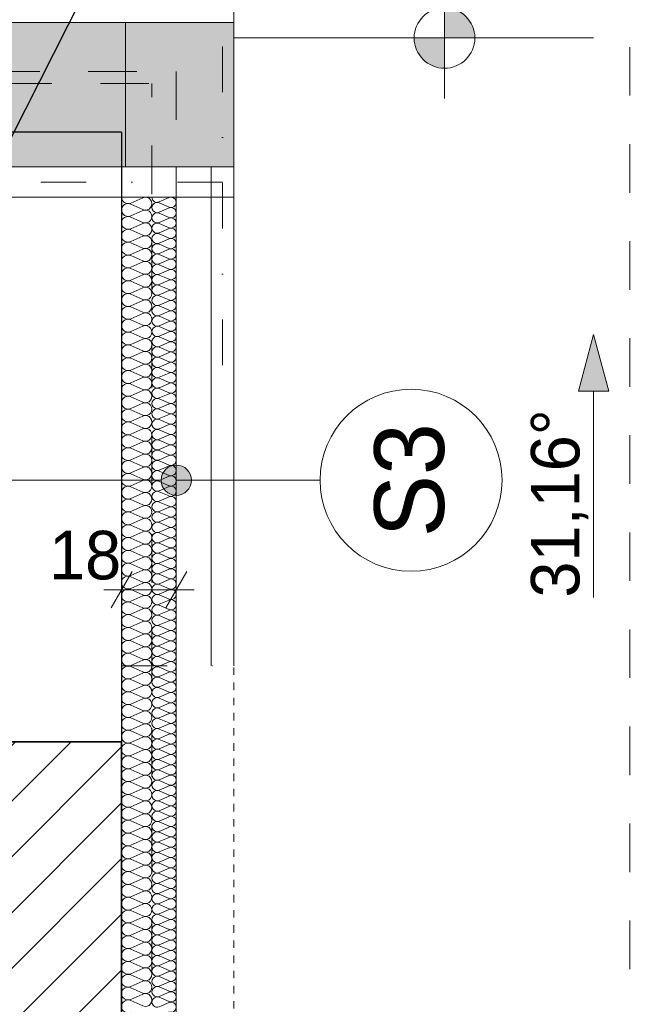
# Model space of a CAD drawing. Extents: x -613240 to -325500, y -25863 to 152403.
# Tile 218 of 254: x -415031 to -412985, y 106217 to 109463. Entities that reach past the tile are written whole.
import ezdxf

# ---------------------------------------------------------------- set-up
doc = ezdxf.new("R2010")
doc.units = 0
doc.header["$MEASUREMENT"] = 0
for name, pattern in [('Dot & Dashed', [450, 150, -150, 0, -150]), ('Hidden Line', [50, 25, -25]), ('Przerywana', [320, 160, -160])]:
    doc.linetypes.add(name, pattern=pattern)
for name, color, linetype, lineweight in [('0_Nr_Pióra__21', 7, 'Continuous', 9), ('Arch opisy_Nr_Pióra__1', 7, 'Continuous', 25), ('Arch opisy_Nr_Pióra__21', 7, 'Continuous', 9), ('Arch zmurowania_Nr_Pióra__21', 7, 'Continuous', 9), ('Arch zmurowania_Nr_Pióra__27', 7, 'Continuous', 35), ('INWENT DACH_Nr_Pióra__21', 7, 'Continuous', 9), ('INWENT KONST. DREWNIANA_Nr_Pióra__21', 7, 'Continuous', 9), ('INWENT OPISY_Nr_Pióra__21', 7, 'Continuous', 9), ('INWENT RURY SPUSTOWE_Nr_Pióra__21', 7, 'Continuous', 9), ('INWENT RZĘDNE_Nr_Pióra__21', 7, 'Continuous', 9), ('INWENT WYMIARY_Nr_Pióra__21', 7, 'Continuous', 9), ('INWENT.ŚCIANY_Nr_Pióra__1', 7, 'Continuous', 25)]:
    doc.layers.add(name, color=color, linetype=linetype, lineweight=lineweight)
for name, color, linetype, lineweight, true_color in [('Arch dachowki_Nr_Pióra__81', 7, 'Continuous', 9, 0x6a6a6a), ('Arch ocieplenie_Nr_Pióra__44', 7, 'Continuous', 13, 0x029e21), ('Arch wykończenie_Nr_Pióra__3', 7, 'Continuous', 18, 0xff6600), ('arch wypelnienia_Nr_Pióra__2', 7, 'Continuous', 13, 0x7f7f7f), ('INWENT KONST. DREWNIANA_Nr_Pióra__2', 7, 'Continuous', 13, 0x7f7f7f), ('INWENT.ŚCIANY_Nr_Pióra__2', 7, 'Continuous', 13, 0x7f7f7f)]:
    doc.layers.add(name, color=color, linetype=linetype, lineweight=lineweight, true_color=true_color)
for name, color, linetype in [('Arch ocieplenie', 7, 'Continuous'), ('Arch opisy', 7, 'Continuous'), ('Arch zmurowania', 7, 'Continuous'), ('INWENT DACH', 7, 'Continuous'), ('INWENT RZĘDNE', 7, 'Continuous'), ('INWENT WYMIARY', 7, 'Continuous')]:
    doc.layers.add(name, color=color, linetype=linetype)
doc.styles.add('GENERATED_STYLE_1', font='txt')
doc.styles.add('GENERATED_STYLE_2', font='txt')
doc.styles.add('GENERATED_STYLE_5', font='txt')
doc.dimstyles.new('GENERATED_STYLE__2', dxfattribs={"dimtxt": 160.000002, "dimasz": 91.2, "dimexe": 0.18, "dimexo": 0, "dimgap": 0.09, "dimtad": 1, "dimtih": 1, "dimtoh": 1, "dimdec": 0, "dimlfac": 0.1, "dimzin": 0, "dimdsep": 46, "dimtxsty": 'GENERATED_STYLE_1', "dimblk": 'ARROWHEAD_2', "dimblk1": 'ARROWHEAD_2', "dimblk2": 'ARROWHEAD_2', "dimcen": 0.09, "dimclrd": 7, "dimclre": 7, "dimclrt": 7, "dimazin": 0, "dimtfac": 1, "dimtdec": 4, "dimtmove": 0, "dimatfit": 3, "dimfxl": 0, "dimtolj": 1, "dimtzin": 0, "dimarcsym": 0})
doc.dimstyles.new('GENERATED_STYLE__9', dxfattribs={"dimtxt": 0.18, "dimasz": 109.44, "dimexe": 0.18, "dimexo": 0.0625, "dimgap": 0.09, "dimtad": 0, "dimtih": 1, "dimtoh": 1, "dimdec": 4, "dimzin": 0, "dimdsep": 46, "dimcen": 0.09, "dimadec": 0, "dimazin": 0, "dimtfac": 1, "dimtdec": 4, "dimtmove": 0, "dimatfit": 3, "dimldrblk": 'ARROWHEAD_11', "dimfxl": 0, "dimtolj": 1, "dimtzin": 0, "dimarcsym": 0})

# ---------------------------------------------------------------- blocks, each defined once
blk = doc.blocks.new('Izolacja cieplna 14_215', base_point=(-414694.9, 108877.6))
at = {"layer": 'Arch ocieplenie_Nr_Pióra__44', "linetype": 'Continuous'}
for p, q in [((-414624.7, 108875.8), (-414665.1, 108858.2)), ((-414665.1, 108854.7), (-414624.7, 108837)), ((-414624.7, 108833.5), (-414665.1, 108815.9)), ((-414665.1, 108812.3), (-414624.7, 108794.7)), ((-414624.7, 108791.1), (-414665.1, 108773.5)), ((-414665.1, 108770), (-414624.7, 108752.3)), ((-414624.7, 108748.8), (-414665.1, 108731.2)), ((-414665.1, 108727.6), (-414624.7, 108710)), ((-414624.7, 108706.4), (-414665.1, 108688.8)), ((-414665.1, 108685.3), (-414624.7, 108667.7)), ((-414624.7, 108664.1), (-414665.1, 108646.5)), ((-414665.1, 108642.9), (-414624.7, 108625.3)), ((-414624.7, 108621.8), (-414665.1, 108604.1)), ((-414665.1, 108600.6), (-414624.7, 108583)), ((-414624.7, 108579.4), (-414665.1, 108561.8)), ((-414665.1, 108558.2), (-414624.7, 108540.6)), ((-414624.7, 108537.1), (-414665.1, 108519.4)), ((-414665.1, 108515.9), (-414624.7, 108498.3)), ((-414624.7, 108494.7), (-414665.1, 108477.1)), ((-414665.1, 108473.5), (-414624.7, 108455.9)), ((-414624.7, 108452.4), (-414665.1, 108434.7)), ((-414665.1, 108431.2), (-414624.7, 108413.6)), ((-414624.7, 108410), (-414665.1, 108392.4)), ((-414665.1, 108388.8), (-414624.7, 108371.2)), ((-414624.7, 108367.7), (-414665.1, 108350.1)), ((-414665.1, 108346.5), (-414624.7, 108328.9)), ((-414624.7, 108325.3), (-414665.1, 108307.7)), ((-414665.1, 108304.1), (-414624.7, 108286.5)), ((-414624.7, 108283), (-414665.1, 108265.4)), ((-414665.1, 108261.8), (-414624.7, 108244.2)), ((-414624.7, 108240.6), (-414665.1, 108223)), ((-414665.1, 108219.5), (-414624.7, 108201.8)), ((-414624.7, 108198.3), (-414665.1, 108180.7)), ((-414665.1, 108177.1), (-414624.7, 108159.5)), ((-414624.7, 108155.9), (-414665.1, 108138.3)), ((-414665.1, 108134.8), (-414624.7, 108117.1)), ((-414624.7, 108113.6), (-414665.1, 108096)), ((-414665.1, 108092.4), (-414624.7, 108074.8)), ((-414624.7, 108071.2), (-414665.1, 108053.6)), ((-414665.1, 108050.1), (-414624.7, 108032.5)), ((-414624.7, 108028.9), (-414665.1, 108011.3)), ((-414665.1, 108007.7), (-414624.7, 107990.1)), ((-414624.7, 107986.5), (-414665.1, 107968.9)), ((-414665.1, 107965.4), (-414624.7, 107947.8)), ((-414624.7, 107944.2), (-414665.1, 107926.6)), ((-414665.1, 107923), (-414624.7, 107905.4)), ((-414624.7, 107901.9), (-414665.1, 107884.2)), ((-414665.1, 107880.7), (-414624.7, 107863.1)), ((-414624.7, 107859.5), (-414665.1, 107841.9)), ((-414665.1, 107838.3), (-414624.7, 107820.7)), ((-414624.7, 107817.2), (-414665.1, 107799.5)), ((-414665.1, 107796), (-414624.7, 107778.4)), ((-414624.7, 107774.8), (-414665.1, 107757.2)), ((-414665.1, 107753.6), (-414624.7, 107736)), ((-414624.7, 107732.5), (-414665.1, 107714.8)), ((-414665.1, 107711.3), (-414624.7, 107693.7)), ((-414624.7, 107690.1), (-414665.1, 107672.5)), ((-414665.1, 107668.9), (-414624.7, 107651.3)), ((-414624.7, 107647.8), (-414665.1, 107630.2)), ((-414665.1, 107626.6), (-414624.7, 107609)), ((-414624.7, 107605.4), (-414665.1, 107587.8)), ((-414665.1, 107584.3), (-414624.7, 107566.6)), ((-414624.7, 107563.1), (-414665.1, 107545.5)), ((-414665.1, 107541.9), (-414624.7, 107524.3)), ((-414624.7, 107520.7), (-414665.1, 107503.1)), ((-414665.1, 107499.6), (-414624.7, 107481.9)), ((-414624.7, 107478.4), (-414665.1, 107460.8)), ((-414665.1, 107457.2), (-414624.7, 107439.6)), ((-414624.7, 107436), (-414665.1, 107418.4)), ((-414665.1, 107414.9), (-414624.7, 107397.2)), ((-414624.7, 107393.7), (-414665.1, 107376.1)), ((-414665.1, 107372.5), (-414624.7, 107354.9)), ((-414624.7, 107351.3), (-414665.1, 107333.7)), ((-414665.1, 107330.2), (-414624.7, 107312.6)), ((-414624.7, 107309), (-414665.1, 107291.4)), ((-414665.1, 107287.8), (-414624.7, 107270.2)), ((-414624.7, 107266.6), (-414665.1, 107249)), ((-414665.1, 107245.5), (-414624.7, 107227.9)), ((-414624.7, 107224.3), (-414665.1, 107206.7)), ((-414665.1, 107203.1), (-414624.7, 107185.5)), ((-414624.7, 107182), (-414665.1, 107164.3)), ((-414665.1, 107160.8), (-414624.7, 107143.2)), ((-414624.7, 107139.6), (-414665.1, 107122)), ((-414665.1, 107118.4), (-414624.7, 107100.8)), ((-414624.7, 107097.3), (-414665.1, 107079.6)), ((-414665.1, 107076.1), (-414624.7, 107058.5)), ((-414624.7, 107054.9), (-414665.1, 107037.3)), ((-414665.1, 107033.7), (-414624.7, 107016.1)), ((-414624.7, 107012.6), (-414665.1, 106995)), ((-414665.1, 106991.4), (-414624.7, 106973.8)), ((-414624.7, 106970.2), (-414665.1, 106952.6)), ((-414665.1, 106949), (-414624.7, 106931.4)), ((-414624.7, 106927.9), (-414665.1, 106910.3)), ((-414665.1, 106906.7), (-414624.7, 106889.1)), ((-414624.7, 106885.5), (-414665.1, 106867.9)), ((-414665.1, 106864.4), (-414624.7, 106846.7)), ((-414624.7, 106843.2), (-414665.1, 106825.6)), ((-414665.1, 106822), (-414624.7, 106804.4)), ((-414624.7, 106800.8), (-414665.1, 106783.2)), ((-414665.1, 106779.7), (-414624.7, 106762)), ((-414624.7, 106758.5), (-414665.1, 106740.9)), ((-414665.1, 106737.3), (-414624.7, 106719.7)), ((-414624.7, 106716.1), (-414665.1, 106698.5)), ((-414665.1, 106695), (-414624.7, 106677.3)), ((-414624.7, 106673.8), (-414665.1, 106656.2)), ((-414665.1, 106652.6), (-414624.7, 106635)), ((-414624.7, 106631.4), (-414665.1, 106613.8)), ((-414665.1, 106610.3), (-414624.7, 106592.7)), ((-414624.7, 106589.1), (-414665.1, 106571.5)), ((-414665.1, 106567.9), (-414624.7, 106550.3)), ((-414624.7, 106546.8), (-414665.1, 106529.1)), ((-414665.1, 106525.6), (-414624.7, 106508)), ((-414624.7, 106504.4), (-414665.1, 106486.8)), ((-414665.1, 106483.2), (-414624.7, 106465.6)), ((-414624.7, 106462.1), (-414665.1, 106444.4)), ((-414665.1, 106440.9), (-414624.7, 106423.3)), ((-414624.7, 106419.7), (-414665.1, 106402.1)), ((-414665.1, 106398.5), (-414624.7, 106380.9)), ((-414624.7, 106377.4), (-414665.1, 106359.7)), ((-414665.1, 106356.2), (-414624.7, 106338.6)), ((-414624.7, 106335), (-414665.1, 106317.4)), ((-414665.1, 106313.8), (-414624.7, 106296.2)), ((-414624.7, 106292.7), (-414665.1, 106275.1)), ((-414665.1, 106271.5), (-414624.7, 106253.9)), ((-414624.7, 106250.3), (-414665.1, 106232.7)), ((-414665.1, 106229.1), (-414624.7, 106211.5))]:
    blk.add_line(p, q, dxfattribs=at)
for centre, start_param, end_param in [((-414673.7, 108877.6), 3.141593, 5.125182), ((-414616.2, 108856.4), 4.299595, 8.266775), ((-414673.7, 108835.3), 1.158004, 5.125183), ((-414673.7, 108792.9), 1.158004, 5.125183), ((-414616.2, 108814.1), 4.299595, 8.266775), ((-414616.2, 108771.7), 4.299595, 8.266775), ((-414673.7, 108750.6), 1.158004, 5.125183), ((-414616.2, 108729.4), 4.299595, 8.266775), ((-414673.7, 108708.2), 1.158004, 5.125183), ((-414673.7, 108665.9), 1.158004, 5.125183), ((-414616.2, 108687.1), 4.299595, 8.266775), ((-414616.2, 108644.7), 4.299595, 8.266775), ((-414673.7, 108623.5), 1.158004, 5.125183), ((-414616.2, 108602.4), 4.299595, 8.266775), ((-414673.7, 108581.2), 1.158004, 5.125183), ((-414673.7, 108538.8), 1.158004, 5.125183), ((-414616.2, 108560), 4.299595, 8.266775), ((-414673.7, 108496.5), 1.158004, 5.125183), ((-414616.2, 108517.7), 4.299595, 8.266775), ((-414616.2, 108475.3), 4.299595, 8.266775), ((-414673.7, 108454.1), 1.158004, 5.125183), ((-414616.2, 108433), 4.299595, 8.266775), ((-414673.7, 108411.8), 1.158004, 5.125183), ((-414673.7, 108369.4), 1.158004, 5.125183), ((-414616.2, 108390.6), 4.299595, 8.266775), ((-414616.2, 108348.3), 4.299595, 8.266775), ((-414673.7, 108327.1), 1.158004, 5.125183), ((-414616.2, 108305.9), 4.299595, 8.266775), ((-414673.7, 108284.8), 1.158004, 5.125183), ((-414673.7, 108242.4), 1.158004, 5.125183), ((-414616.2, 108263.6), 4.299595, 8.266775), ((-414616.2, 108221.2), 4.299595, 8.266775), ((-414673.7, 108200.1), 1.158004, 5.125183), ((-414616.2, 108178.9), 4.299595, 8.266775), ((-414673.7, 108157.7), 1.158004, 5.125183), ((-414673.7, 108115.4), 1.158004, 5.125183), ((-414616.2, 108136.5), 4.299595, 8.266775), ((-414616.2, 108094.2), 4.299595, 8.266775), ((-414673.7, 108073), 1.158004, 5.125183), ((-414616.2, 108051.8), 4.299595, 8.266775), ((-414673.7, 108030.7), 1.158004, 5.125183), ((-414616.2, 108009.5), 4.299595, 8.266775), ((-414673.7, 107988.3), 1.158004, 5.125183), ((-414673.7, 107946), 1.158004, 5.125183), ((-414616.2, 107967.2), 4.299595, 8.266775), ((-414616.2, 107924.8), 4.299595, 8.266775), ((-414673.7, 107903.6), 1.158004, 5.125183), ((-414616.2, 107882.5), 4.299595, 8.266775), ((-414673.7, 107861.3), 1.158004, 5.125183), ((-414673.7, 107818.9), 1.158004, 5.125183), ((-414616.2, 107840.1), 4.299595, 8.266775), ((-414616.2, 107797.8), 4.299595, 8.266775), ((-414673.7, 107776.6), 1.158004, 5.125183), ((-414616.2, 107755.4), 4.299595, 8.266775), ((-414673.7, 107734.2), 1.158004, 5.125183), ((-414673.7, 107691.9), 1.158004, 5.125183), ((-414616.2, 107713.1), 4.299595, 8.266775), ((-414616.2, 107670.7), 4.299595, 8.266775), ((-414673.7, 107649.6), 1.158004, 5.125183), ((-414616.2, 107628.4), 4.299595, 8.266775), ((-414673.7, 107607.2), 1.158004, 5.125183), ((-414673.7, 107564.9), 1.158004, 5.125183), ((-414616.2, 107586), 4.299595, 8.266775), ((-414673.7, 107522.5), 1.158004, 5.125183), ((-414616.2, 107543.7), 4.299595, 8.266775), ((-414616.2, 107501.3), 4.299595, 8.266775), ((-414673.7, 107480.2), 1.158004, 5.125183), ((-414616.2, 107459), 4.299595, 8.266775), ((-414673.7, 107437.8), 1.158004, 5.125183), ((-414673.7, 107395.5), 1.158004, 5.125183), ((-414616.2, 107416.6), 4.299595, 8.266775), ((-414616.2, 107374.3), 4.299595, 8.266775), ((-414673.7, 107353.1), 1.158004, 5.125183), ((-414616.2, 107331.9), 4.299595, 8.266775), ((-414673.7, 107310.8), 1.158004, 5.125183), ((-414673.7, 107268.4), 1.158004, 5.125183), ((-414616.2, 107289.6), 4.299595, 8.266775), ((-414616.2, 107247.3), 4.299595, 8.266775), ((-414673.7, 107226.1), 1.158004, 5.125183), ((-414616.2, 107204.9), 4.299595, 8.266775), ((-414673.7, 107183.7), 1.158004, 5.125183), ((-414673.7, 107141.4), 1.158004, 5.125183), ((-414616.2, 107162.6), 4.299595, 8.266775), ((-414616.2, 107120.2), 4.299595, 8.266775), ((-414673.7, 107099), 1.158004, 5.125183), ((-414616.2, 107077.9), 4.299595, 8.266775), ((-414673.7, 107056.7), 1.158004, 5.125183), ((-414616.2, 107035.5), 4.299595, 8.266775), ((-414673.7, 107014.3), 1.158004, 5.125183), ((-414673.7, 106972), 1.158004, 5.125183), ((-414616.2, 106993.2), 4.299595, 8.266775), ((-414616.2, 106950.8), 4.299595, 8.266775), ((-414673.7, 106929.7), 1.158004, 5.125183), ((-414616.2, 106908.5), 4.299595, 8.266775), ((-414673.7, 106887.3), 1.158004, 5.125183), ((-414673.7, 106845), 1.158004, 5.125183), ((-414616.2, 106866.1), 4.299595, 8.266775), ((-414616.2, 106823.8), 4.299595, 8.266775), ((-414673.7, 106802.6), 1.158004, 5.125183), ((-414616.2, 106781.4), 4.299595, 8.266775), ((-414673.7, 106760.3), 1.158004, 5.125183), ((-414673.7, 106717.9), 1.158004, 5.125183), ((-414616.2, 106739.1), 4.299595, 8.266775), ((-414616.2, 106696.7), 4.299595, 8.266775), ((-414673.7, 106675.6), 1.158004, 5.125183), ((-414616.2, 106654.4), 4.299595, 8.266775), ((-414673.7, 106633.2), 1.158004, 5.125183), ((-414673.7, 106590.9), 1.158004, 5.125183), ((-414616.2, 106612.1), 4.299595, 8.266775), ((-414673.7, 106548.5), 1.158004, 5.125183), ((-414616.2, 106569.7), 4.299595, 8.266775), ((-414616.2, 106527.4), 4.299595, 8.266775), ((-414673.7, 106506.2), 1.158004, 5.125183), ((-414616.2, 106485), 4.299595, 8.266775), ((-414673.7, 106463.8), 1.158004, 5.125183), ((-414673.7, 106421.5), 1.158004, 5.125183), ((-414616.2, 106442.7), 4.299595, 8.266775), ((-414616.2, 106400.3), 4.299595, 8.266775), ((-414673.7, 106379.1), 1.158004, 5.125183), ((-414616.2, 106358), 4.299595, 8.266775), ((-414673.7, 106336.8), 1.158004, 5.125183), ((-414673.7, 106294.4), 1.158004, 5.125183), ((-414616.2, 106315.6), 4.299595, 8.266775), ((-414616.2, 106273.3), 4.299595, 8.266775), ((-414673.7, 106252.1), 1.158004, 5.125183), ((-414616.2, 106230.9), 4.299595, 8.266775), ((-414673.7, 106209.8), 1.158004, 5.125183)]:
    blk.add_ellipse(centre, major_axis=(21.3, 0), ratio=0.995564, start_param=start_param, end_param=end_param, dxfattribs=at)
blk = doc.blocks.new('Izolacja cieplna 14_216', base_point=(-414594.9, 108877.6))
at = {"layer": 'Arch ocieplenie_Nr_Pióra__44', "linetype": 'Continuous'}
for p, q in [((-414538.8, 108876.2), (-414571.1, 108862)), ((-414571.1, 108859.2), (-414538.8, 108845)), ((-414538.8, 108842.2), (-414571.1, 108828)), ((-414571.1, 108825.2), (-414538.8, 108811)), ((-414538.8, 108808.1), (-414571.1, 108794)), ((-414571.1, 108791.1), (-414538.8, 108777)), ((-414538.8, 108774.1), (-414571.1, 108760)), ((-414571.1, 108757.1), (-414538.8, 108743)), ((-414538.8, 108740.1), (-414571.1, 108726)), ((-414571.1, 108723.1), (-414538.8, 108709)), ((-414538.8, 108706.1), (-414571.1, 108691.9)), ((-414571.1, 108689.1), (-414538.8, 108674.9)), ((-414538.8, 108672.1), (-414571.1, 108657.9)), ((-414571.1, 108655.1), (-414538.8, 108640.9)), ((-414538.8, 108638.1), (-414571.1, 108623.9)), ((-414571.1, 108621.1), (-414538.8, 108606.9)), ((-414538.8, 108604.1), (-414571.1, 108589.9)), ((-414571.1, 108587), (-414538.8, 108572.9)), ((-414538.8, 108570), (-414571.1, 108555.9)), ((-414571.1, 108553), (-414538.8, 108538.9)), ((-414538.8, 108536), (-414571.1, 108521.9)), ((-414571.1, 108519), (-414538.8, 108504.9)), ((-414538.8, 108502), (-414571.1, 108487.9)), ((-414571.1, 108485), (-414538.8, 108470.8)), ((-414538.8, 108468), (-414571.1, 108453.8)), ((-414571.1, 108451), (-414538.8, 108436.8)), ((-414538.8, 108434), (-414571.1, 108419.8)), ((-414571.1, 108417), (-414538.8, 108402.8)), ((-414538.8, 108400), (-414571.1, 108385.8)), ((-414571.1, 108382.9), (-414538.8, 108368.8)), ((-414538.8, 108365.9), (-414571.1, 108351.8)), ((-414571.1, 108348.9), (-414538.8, 108334.8)), ((-414538.8, 108331.9), (-414571.1, 108317.8)), ((-414571.1, 108314.9), (-414538.8, 108300.8)), ((-414538.8, 108297.9), (-414571.1, 108283.8)), ((-414571.1, 108280.9), (-414538.8, 108266.7)), ((-414538.8, 108263.9), (-414571.1, 108249.7)), ((-414571.1, 108246.9), (-414538.8, 108232.7)), ((-414538.8, 108229.9), (-414571.1, 108215.7)), ((-414571.1, 108212.9), (-414538.8, 108198.7)), ((-414538.8, 108195.9), (-414571.1, 108181.7)), ((-414571.1, 108178.8), (-414538.8, 108164.7)), ((-414538.8, 108161.8), (-414571.1, 108147.7)), ((-414571.1, 108144.8), (-414538.8, 108130.7)), ((-414538.8, 108127.8), (-414571.1, 108113.7)), ((-414571.1, 108110.8), (-414538.8, 108096.7)), ((-414538.8, 108093.8), (-414571.1, 108079.7)), ((-414571.1, 108076.8), (-414538.8, 108062.6)), ((-414538.8, 108059.8), (-414571.1, 108045.6)), ((-414571.1, 108042.8), (-414538.8, 108028.6)), ((-414538.8, 108025.8), (-414571.1, 108011.6)), ((-414571.1, 108008.8), (-414538.8, 107994.6)), ((-414538.8, 107991.8), (-414571.1, 107977.6)), ((-414571.1, 107974.7), (-414538.8, 107960.6)), ((-414538.8, 107957.7), (-414571.1, 107943.6)), ((-414571.1, 107940.7), (-414538.8, 107926.6)), ((-414538.8, 107923.7), (-414571.1, 107909.6)), ((-414571.1, 107906.7), (-414538.8, 107892.6)), ((-414538.8, 107889.7), (-414571.1, 107875.6)), ((-414571.1, 107872.7), (-414538.8, 107858.5)), ((-414538.8, 107855.7), (-414571.1, 107841.5)), ((-414571.1, 107838.7), (-414538.8, 107824.5)), ((-414538.8, 107821.7), (-414571.1, 107807.5)), ((-414571.1, 107804.7), (-414538.8, 107790.5)), ((-414538.8, 107787.7), (-414571.1, 107773.5)), ((-414571.1, 107770.7), (-414538.8, 107756.5)), ((-414538.8, 107753.6), (-414571.1, 107739.5)), ((-414571.1, 107736.6), (-414538.8, 107722.5)), ((-414538.8, 107719.6), (-414571.1, 107705.5)), ((-414571.1, 107702.6), (-414538.8, 107688.5)), ((-414538.8, 107685.6), (-414571.1, 107671.5)), ((-414571.1, 107668.6), (-414538.8, 107654.5)), ((-414538.8, 107651.6), (-414571.1, 107637.4)), ((-414571.1, 107634.6), (-414538.8, 107620.4)), ((-414538.8, 107617.6), (-414571.1, 107603.4)), ((-414571.1, 107600.6), (-414538.8, 107586.4)), ((-414538.8, 107583.6), (-414571.1, 107569.4)), ((-414571.1, 107566.6), (-414538.8, 107552.4)), ((-414538.8, 107549.5), (-414571.1, 107535.4)), ((-414571.1, 107532.5), (-414538.8, 107518.4)), ((-414538.8, 107515.5), (-414571.1, 107501.4)), ((-414571.1, 107498.5), (-414538.8, 107484.4)), ((-414538.8, 107481.5), (-414571.1, 107467.4)), ((-414571.1, 107464.5), (-414538.8, 107450.4)), ((-414538.8, 107447.5), (-414571.1, 107433.3)), ((-414571.1, 107430.5), (-414538.8, 107416.3)), ((-414538.8, 107413.5), (-414571.1, 107399.3)), ((-414571.1, 107396.5), (-414538.8, 107382.3)), ((-414538.8, 107379.5), (-414571.1, 107365.3)), ((-414571.1, 107362.5), (-414538.8, 107348.3)), ((-414538.8, 107345.4), (-414571.1, 107331.3)), ((-414571.1, 107328.4), (-414538.8, 107314.3)), ((-414538.8, 107311.4), (-414571.1, 107297.3)), ((-414571.1, 107294.4), (-414538.8, 107280.3)), ((-414538.8, 107277.4), (-414571.1, 107263.3)), ((-414571.1, 107260.4), (-414538.8, 107246.3)), ((-414538.8, 107243.4), (-414571.1, 107229.2)), ((-414571.1, 107226.4), (-414538.8, 107212.2)), ((-414538.8, 107209.4), (-414571.1, 107195.2)), ((-414571.1, 107192.4), (-414538.8, 107178.2)), ((-414538.8, 107175.4), (-414571.1, 107161.2)), ((-414571.1, 107158.4), (-414538.8, 107144.2)), ((-414538.8, 107141.3), (-414571.1, 107127.2)), ((-414571.1, 107124.3), (-414538.8, 107110.2)), ((-414538.8, 107107.3), (-414571.1, 107093.2)), ((-414571.1, 107090.3), (-414538.8, 107076.2)), ((-414538.8, 107073.3), (-414571.1, 107059.2)), ((-414571.1, 107056.3), (-414538.8, 107042.2)), ((-414538.8, 107039.3), (-414571.1, 107025.1)), ((-414571.1, 107022.3), (-414538.8, 107008.1)), ((-414538.8, 107005.3), (-414571.1, 106991.1)), ((-414571.1, 106988.3), (-414538.8, 106974.1)), ((-414538.8, 106971.3), (-414571.1, 106957.1)), ((-414571.1, 106954.3), (-414538.8, 106940.1)), ((-414538.8, 106937.2), (-414571.1, 106923.1)), ((-414571.1, 106920.2), (-414538.8, 106906.1)), ((-414538.8, 106903.2), (-414571.1, 106889.1)), ((-414571.1, 106886.2), (-414538.8, 106872.1)), ((-414538.8, 106869.2), (-414571.1, 106855.1)), ((-414571.1, 106852.2), (-414538.8, 106838.1)), ((-414538.8, 106835.2), (-414571.1, 106821)), ((-414571.1, 106818.2), (-414538.8, 106804)), ((-414538.8, 106801.2), (-414571.1, 106787)), ((-414571.1, 106784.2), (-414538.8, 106770)), ((-414538.8, 106767.2), (-414571.1, 106753)), ((-414571.1, 106750.2), (-414538.8, 106736)), ((-414538.8, 106733.1), (-414571.1, 106719)), ((-414571.1, 106716.1), (-414538.8, 106702)), ((-414538.8, 106699.1), (-414571.1, 106685)), ((-414571.1, 106682.1), (-414538.8, 106668)), ((-414538.8, 106665.1), (-414571.1, 106651)), ((-414571.1, 106648.1), (-414538.8, 106634)), ((-414538.8, 106631.1), (-414571.1, 106616.9)), ((-414571.1, 106614.1), (-414538.8, 106599.9)), ((-414538.8, 106597.1), (-414571.1, 106582.9)), ((-414571.1, 106580.1), (-414538.8, 106565.9)), ((-414538.8, 106563.1), (-414571.1, 106548.9)), ((-414571.1, 106546.1), (-414538.8, 106531.9)), ((-414538.8, 106529.1), (-414571.1, 106514.9)), ((-414571.1, 106512), (-414538.8, 106497.9)), ((-414538.8, 106495), (-414571.1, 106480.9)), ((-414571.1, 106478), (-414538.8, 106463.9)), ((-414538.8, 106461), (-414571.1, 106446.9)), ((-414571.1, 106444), (-414538.8, 106429.9)), ((-414538.8, 106427), (-414571.1, 106412.9)), ((-414571.1, 106410), (-414538.8, 106395.8)), ((-414538.8, 106393), (-414571.1, 106378.8)), ((-414571.1, 106376), (-414538.8, 106361.8)), ((-414538.8, 106359), (-414571.1, 106344.8)), ((-414571.1, 106342), (-414538.8, 106327.8)), ((-414538.8, 106325), (-414571.1, 106310.8)), ((-414571.1, 106307.9), (-414538.8, 106293.8)), ((-414538.8, 106290.9), (-414571.1, 106276.8)), ((-414571.1, 106273.9), (-414538.8, 106259.8)), ((-414538.8, 106256.9), (-414571.1, 106242.8)), ((-414571.1, 106239.9), (-414538.8, 106225.8)), ((-414538.8, 106222.9), (-414571.1, 106208.8))]:
    blk.add_line(p, q, dxfattribs=at)
for centre, start_param, end_param in [((-414577.9, 108877.6), 3.141593, 5.125182), ((-414532, 108860.6), 4.299595, 8.266775), ((-414577.9, 108843.6), 1.158004, 5.125183), ((-414532, 108826.6), 4.299595, 8.266775), ((-414577.9, 108809.6), 1.158004, 5.125183), ((-414532, 108792.6), 4.299595, 8.266775), ((-414577.9, 108775.6), 1.158004, 5.125183), ((-414577.9, 108741.5), 1.158004, 5.125183), ((-414532, 108758.6), 4.299595, 8.266775), ((-414577.9, 108707.5), 1.158004, 5.125183), ((-414532, 108724.5), 4.299595, 8.266775), ((-414577.9, 108673.5), 1.158004, 5.125183), ((-414532, 108690.5), 4.299595, 8.266775), ((-414577.9, 108639.5), 1.158004, 5.125183), ((-414532, 108656.5), 4.299595, 8.266775), ((-414577.9, 108605.5), 1.158004, 5.125183), ((-414532, 108622.5), 4.299595, 8.266775), ((-414577.9, 108571.5), 1.158004, 5.125183), ((-414532, 108588.5), 4.299595, 8.266775), ((-414577.9, 108537.4), 1.158004, 5.125183), ((-414532, 108554.5), 4.299595, 8.266775), ((-414577.9, 108503.4), 1.158004, 5.125183), ((-414532, 108520.4), 4.299595, 8.266775), ((-414577.9, 108469.4), 1.158004, 5.125183), ((-414532, 108486.4), 4.299595, 8.266775), ((-414577.9, 108435.4), 1.158004, 5.125183), ((-414532, 108452.4), 4.299595, 8.266775), ((-414532, 108418.4), 4.299595, 8.266775), ((-414577.9, 108401.4), 1.158004, 5.125183), ((-414532, 108384.4), 4.299595, 8.266775), ((-414577.9, 108367.4), 1.158004, 5.125183), ((-414532, 108350.4), 4.299595, 8.266775), ((-414577.9, 108333.3), 1.158004, 5.125183), ((-414532, 108316.3), 4.299595, 8.266775), ((-414577.9, 108299.3), 1.158004, 5.125183), ((-414532, 108282.3), 4.299595, 8.266775), ((-414577.9, 108265.3), 1.158004, 5.125183), ((-414532, 108248.3), 4.299595, 8.266775), ((-414577.9, 108231.3), 1.158004, 5.125183), ((-414532, 108214.3), 4.299595, 8.266775), ((-414577.9, 108197.3), 1.158004, 5.125183), ((-414532, 108180.3), 4.299595, 8.266775), ((-414577.9, 108163.3), 1.158004, 5.125183), ((-414532, 108146.3), 4.299595, 8.266775), ((-414577.9, 108129.3), 1.158004, 5.125183), ((-414532, 108112.2), 4.299595, 8.266775), ((-414577.9, 108095.2), 1.158004, 5.125183), ((-414577.9, 108061.2), 1.158004, 5.125183), ((-414532, 108078.2), 4.299595, 8.266775), ((-414577.9, 108027.2), 1.158004, 5.125183), ((-414532, 108044.2), 4.299595, 8.266775), ((-414577.9, 107993.2), 1.158004, 5.125183), ((-414532, 108010.2), 4.299595, 8.266775), ((-414577.9, 107959.2), 1.158004, 5.125183), ((-414532, 107976.2), 4.299595, 8.266775), ((-414577.9, 107925.2), 1.158004, 5.125183), ((-414532, 107942.2), 4.299595, 8.266775), ((-414577.9, 107891.1), 1.158004, 5.125183), ((-414532, 107908.1), 4.299595, 8.266775), ((-414577.9, 107857.1), 1.158004, 5.125183), ((-414532, 107874.1), 4.299595, 8.266775), ((-414577.9, 107823.1), 1.158004, 5.125183), ((-414532, 107840.1), 4.299595, 8.266775), ((-414577.9, 107789.1), 1.158004, 5.125183), ((-414532, 107806.1), 4.299595, 8.266775), ((-414577.9, 107755.1), 1.158004, 5.125183), ((-414532, 107772.1), 4.299595, 8.266775), ((-414532, 107738.1), 4.299595, 8.266775), ((-414577.9, 107721.1), 1.158004, 5.125183), ((-414532, 107704), 4.299595, 8.266775), ((-414577.9, 107687), 1.158004, 5.125183), ((-414532, 107670), 4.299595, 8.266775), ((-414577.9, 107653), 1.158004, 5.125183), ((-414532, 107636), 4.299595, 8.266775), ((-414577.9, 107619), 1.158004, 5.125183), ((-414532, 107602), 4.299595, 8.266775), ((-414577.9, 107585), 1.158004, 5.125183), ((-414532, 107568), 4.299595, 8.266775), ((-414577.9, 107551), 1.158004, 5.125183), ((-414532, 107534), 4.299595, 8.266775), ((-414577.9, 107517), 1.158004, 5.125183), ((-414532, 107499.9), 4.299595, 8.266775), ((-414577.9, 107482.9), 1.158004, 5.125183), ((-414532, 107465.9), 4.299595, 8.266775), ((-414577.9, 107448.9), 1.158004, 5.125183), ((-414532, 107431.9), 4.299595, 8.266775), ((-414577.9, 107414.9), 1.158004, 5.125183), ((-414532, 107397.9), 4.299595, 8.266775), ((-414577.9, 107380.9), 1.158004, 5.125183), ((-414577.9, 107346.9), 1.158004, 5.125183), ((-414532, 107363.9), 4.299595, 8.266775), ((-414577.9, 107312.9), 1.158004, 5.125183), ((-414532, 107329.9), 4.299595, 8.266775), ((-414577.9, 107278.8), 1.158004, 5.125183), ((-414532, 107295.8), 4.299595, 8.266775), ((-414577.9, 107244.8), 1.158004, 5.125183), ((-414532, 107261.8), 4.299595, 8.266775), ((-414577.9, 107210.8), 1.158004, 5.125183), ((-414532, 107227.8), 4.299595, 8.266775), ((-414577.9, 107176.8), 1.158004, 5.125183), ((-414532, 107193.8), 4.299595, 8.266775), ((-414577.9, 107142.8), 1.158004, 5.125183), ((-414532, 107159.8), 4.299595, 8.266775), ((-414577.9, 107108.8), 1.158004, 5.125183), ((-414532, 107125.8), 4.299595, 8.266775), ((-414577.9, 107074.7), 1.158004, 5.125183), ((-414532, 107091.8), 4.299595, 8.266775), ((-414577.9, 107040.7), 1.158004, 5.125183), ((-414532, 107057.7), 4.299595, 8.266775), ((-414532, 107023.7), 4.299595, 8.266775), ((-414577.9, 107006.7), 1.158004, 5.125183), ((-414532, 106989.7), 4.299595, 8.266775), ((-414577.9, 106972.7), 1.158004, 5.125183), ((-414532, 106955.7), 4.299595, 8.266775), ((-414577.9, 106938.7), 1.158004, 5.125183), ((-414532, 106921.7), 4.299595, 8.266775), ((-414577.9, 106904.7), 1.158004, 5.125183), ((-414532, 106887.7), 4.299595, 8.266775), ((-414577.9, 106870.6), 1.158004, 5.125183), ((-414532, 106853.6), 4.299595, 8.266775), ((-414577.9, 106836.6), 1.158004, 5.125183), ((-414532, 106819.6), 4.299595, 8.266775), ((-414577.9, 106802.6), 1.158004, 5.125183), ((-414532, 106785.6), 4.299595, 8.266775), ((-414577.9, 106768.6), 1.158004, 5.125183), ((-414532, 106751.6), 4.299595, 8.266775), ((-414577.9, 106734.6), 1.158004, 5.125183), ((-414532, 106717.6), 4.299595, 8.266775), ((-414577.9, 106700.6), 1.158004, 5.125183), ((-414532, 106683.6), 4.299595, 8.266775), ((-414577.9, 106666.5), 1.158004, 5.125183), ((-414577.9, 106632.5), 1.158004, 5.125183), ((-414532, 106649.5), 4.299595, 8.266775), ((-414577.9, 106598.5), 1.158004, 5.125183), ((-414532, 106615.5), 4.299595, 8.266775), ((-414577.9, 106564.5), 1.158004, 5.125183), ((-414532, 106581.5), 4.299595, 8.266775), ((-414577.9, 106530.5), 1.158004, 5.125183), ((-414532, 106547.5), 4.299595, 8.266775), ((-414577.9, 106496.5), 1.158004, 5.125183), ((-414532, 106513.5), 4.299595, 8.266775), ((-414577.9, 106462.4), 1.158004, 5.125183), ((-414532, 106479.5), 4.299595, 8.266775), ((-414577.9, 106428.4), 1.158004, 5.125183), ((-414532, 106445.4), 4.299595, 8.266775), ((-414577.9, 106394.4), 1.158004, 5.125183), ((-414532, 106411.4), 4.299595, 8.266775), ((-414577.9, 106360.4), 1.158004, 5.125183), ((-414532, 106377.4), 4.299595, 8.266775), ((-414577.9, 106326.4), 1.158004, 5.125183), ((-414532, 106343.4), 4.299595, 8.266775), ((-414532, 106309.4), 4.299595, 8.266775), ((-414577.9, 106292.4), 1.158004, 5.125183), ((-414532, 106275.4), 4.299595, 8.266775), ((-414577.9, 106258.3), 1.158004, 5.125183), ((-414532, 106241.3), 4.299595, 8.266775), ((-414577.9, 106224.3), 1.158004, 5.125183), ((-414532, 106207.3), 4.299595, 8.266775)]:
    blk.add_ellipse(centre, major_axis=(17, 0), ratio=0.999637, start_param=start_param, end_param=end_param, dxfattribs=at)
blk = doc.blocks.new('Ściana_13', base_point=(-415204.9, 107082.6))
at = {"layer": 'Arch zmurowania_Nr_Pióra__21', "linetype": 'Continuous'}
h = blk.add_hatch(dxfattribs=at)
h.set_pattern_fill('Common_Brick', color=256, style=0, pattern_type=2)
h.set_pattern_definition([(45, (0, 0), (-91.92388, 91.92388), [])])
h.paths.add_polyline_path([(-415204.9, 107082.6), (-415204.9, 106182.6), (-414694.9, 106182.6), (-414694.9, 107082.6)], flags=0)
at = {"layer": 'Arch zmurowania_Nr_Pióra__27', "linetype": 'Continuous'}
for p, q in [((-415204.9, 107082.6), (-415204.9, 106182.6)), ((-414694.9, 107082.6), (-415204.9, 107082.6)), ((-414694.9, 106182.6), (-414694.9, 107082.6)), ((-415204.9, 106182.6), (-414694.9, 106182.6))]:
    blk.add_line(p, q, dxfattribs=at)
blk = doc.blocks.new('Linia_39', base_point=(-413139.4, 107557.5))
at = {"layer": 'INWENT DACH_Nr_Pióra__21', "linetype": 'Continuous'}
blk.add_hatch(color=256, dxfattribs=at).paths.add_polyline_path([(-413139.4, 108424.8), (-413089.4, 108238.2), (-413189.4, 108238.2)], flags=0)
for p, q in [((-413139.4, 108424.8), (-413189.4, 108238.2)), ((-413139.4, 108424.8), (-413089.4, 108238.2)), ((-413089.4, 108238.2), (-413189.4, 108238.2)), ((-413139.4, 107557.5), (-413139.4, 108238.2))]:
    blk.add_line(p, q, dxfattribs=at)
blk = doc.blocks.new('*D788')
at = {"layer": 'INWENT WYMIARY_Nr_Pióra__21', "linetype": 'Continuous'}
for p, q in [((-414660.3, 107643.5), (-414729.6, 107523.5)), ((-414694.9, 107493.5), (-414694.9, 107673.5)), ((-414549.6, 107523.5), (-414480.3, 107643.5)), ((-414514.9, 107493.5), (-414514.9, 107673.5)), ((-414753.6, 107583.5), (-414694.9, 107583.5)), ((-414694.9, 107583.5), (-414514.9, 107583.5)), ((-414514.9, 107583.5), (-414456.3, 107583.5))]:
    blk.add_line(p, q, dxfattribs=at)
at = {"layer": 'INWENT WYMIARY_Nr_Pióra__21', "insert": (-414934.4, 107615.5), "char_height": 160, "attachment_point": 7, "style": 'GENERATED_STYLE_1'}
blk.add_mtext('{18}', dxfattribs=at)
blk = doc.blocks.new('ARROWHEAD_2')
at = {"color": 0, "linetype": 'Continuous', "lineweight": 0}
for p, q in [((-0.378, -0.655), (0.378, 0.655)), ((0, 0), (-1, 0))]:
    blk.add_line(p, q, dxfattribs=at)
blk = doc.blocks.new('Koty wysokościowe_36', base_point=(-413630.6, 109402.6))
at = {"layer": 'INWENT RZĘDNE_Nr_Pióra__21', "linetype": 'Continuous'}
for points in [[(-413630.6, 109402.6), (-413530.6, 109402.6), (-413538.2, 109440.9), (-413559.9, 109473.3), (-413592.4, 109495), (-413630.6, 109502.6)], [(-413630.6, 109402.6), (-413730.6, 109402.6), (-413723, 109364.3), (-413701.3, 109331.9), (-413668.9, 109310.2), (-413630.6, 109302.6)]]:
    blk.add_hatch(color=256, dxfattribs=at).paths.add_polyline_path(points, flags=0)
for p, q in [((-413630.6, 109202.6), (-413630.6, 109602.6)), ((-413830.6, 109402.6), (-413430.6, 109402.6))]:
    blk.add_line(p, q, dxfattribs=at)
blk.add_circle((-413630.6, 109402.6), 100, dxfattribs=at)
at = {"layer": 'INWENT RZĘDNE_Nr_Pióra__21', "insert": (-413518.9, 109602.6), "char_height": 160, "attachment_point": 7, "style": 'GENERATED_STYLE_2'}
blk.add_mtext('{+4,15}', dxfattribs=at)
blk = doc.blocks.new('ARROWHEAD_11')
at = {"color": 0, "linetype": 'Continuous', "lineweight": 0}
blk.add_line((0, 0), (-1, 0), dxfattribs=at)
at = {"color": 0, "linetype": 'Continuous', "lineweight": 0, "const_width": 0.25, "flags": 128}
blk.add_lwpolyline([(-0.125, 0, 1), (0.125, 0, 1)], format="xyb", close=True, dxfattribs=at)
blk = doc.blocks.new('Linia_166', base_point=(-414514.9, 107944.6))
at = {"layer": 'Arch opisy_Nr_Pióra__21', "linetype": 'Continuous'}
blk.add_line((-414514.9, 107944.6), (-414040.8, 107944.6), dxfattribs=at)
blk.add_circle((-413740.8, 107944.6), 300, dxfattribs=at)
blk = doc.blocks.new('Linia_167', base_point=(-415204.9, 107944.6))
at = {"layer": 'Arch opisy_Nr_Pióra__21', "linetype": 'Continuous'}
for points in [[(-415154.9, 107944.6), (-415158.8, 107963.8), (-415169.6, 107980), (-415185.8, 107990.8), (-415204.9, 107994.6), (-415224.1, 107990.8), (-415240.3, 107980), (-415251.1, 107963.8), (-415254.9, 107944.6), (-415251.1, 107925.5), (-415240.3, 107909.3), (-415224.1, 107898.4), (-415204.9, 107894.6), (-415185.8, 107898.4), (-415169.6, 107909.3), (-415158.8, 107925.5)], [(-414464.9, 107944.6), (-414468.8, 107963.8), (-414479.6, 107980), (-414495.8, 107990.8), (-414514.9, 107994.6), (-414534.1, 107990.8), (-414550.3, 107980), (-414561.1, 107963.8), (-414564.9, 107944.6), (-414561.1, 107925.5), (-414550.3, 107909.3), (-414534.1, 107898.4), (-414514.9, 107894.6), (-414495.8, 107898.4), (-414479.6, 107909.3), (-414468.8, 107925.5)]]:
    blk.add_hatch(color=256, dxfattribs=at).paths.add_polyline_path(points, flags=0)
blk.add_line((-415154.9, 107944.6), (-414564.9, 107944.6), dxfattribs=at)
for centre in [(-415204.9, 107944.6), (-414514.9, 107944.6)]:
    blk.add_circle(centre, 50, dxfattribs=at)

msp = doc.modelspace()

# ---------------------------------------------------------------- hatches: boundary and pattern name
at = {"layer": 'arch wypelnienia_Nr_Pióra__2', "linetype": 'Continuous', "lineweight": 0, "true_color": 0x3f3f3f}
msp.add_hatch(color=250, dxfattribs=at).paths.add_polyline_path([(-414324.9, 108977.6), (-430714.9, 108977.6), (-430714.9, 109453.8), (-414324.9, 109453.8)], flags=0)

# ---------------------------------------------------------------- linework, layer by layer
at = {"layer": 'Arch dachowki_Nr_Pióra__81', "linetype": 'Continuous'}
msp.add_line((-414682.4, 108977.6), (-414682.4, 109453.8), dxfattribs=at)
at = {"layer": 'Arch wykończenie_Nr_Pióra__3', "linetype": 'Przerywana'}
for p, q in [((-430484.9, 109292.6), (-414514.9, 109292.6)), ((-414514.9, 109292.6), (-414514.9, 108977.6))]:
    msp.add_line(p, q, dxfattribs=at)
at = {"layer": 'Arch wykończenie_Nr_Pióra__3', "linetype": 'Continuous'}
msp.add_line((-414514.9, 108977.6), (-414514.9, 104727.6), dxfattribs=at)
at = {"layer": 'INWENT DACH_Nr_Pióra__21', "linetype": 'Continuous'}
for p, q in [((-414324.9, 109453.8), (-430714.9, 109453.8)), ((-414324.9, 109453.8), (-414324.9, 108877.6)), ((-414324.9, 109402.6), (-413139.4, 109402.6))]:
    msp.add_line(p, q, dxfattribs=at)
at = {"layer": 'INWENT DACH_Nr_Pióra__21', "linetype": 'Hidden Line'}
for p in [(-414324.9, 108977.6), (-414324.9, 99002.6)]:
    msp.add_line(p, (-414324.9, 107332.6), dxfattribs=at)
at = {"layer": 'INWENT KONST. DREWNIANA_Nr_Pióra__2', "linetype": 'Continuous'}
for p, q in [((-414399.9, 108977.6), (-414399.9, 107332.6)), ((-414324.9, 108977.6), (-414324.9, 107332.6))]:
    msp.add_line(p, q, dxfattribs=at)
at = {"layer": 'INWENT KONST. DREWNIANA_Nr_Pióra__21', "linetype": 'Dot & Dashed'}
for p, q in [((-414362.4, 109374.2), (-414362.4, 108292.6)), ((-430714.9, 108927.6), (-414324.9, 108927.6)), ((-430714.9, 108927.6), (-414324.9, 108927.6)), ((-414694.9, 107332.6), (-414324.9, 107332.6))]:
    msp.add_line(p, q, dxfattribs=at)
at = {"layer": 'INWENT KONST. DREWNIANA_Nr_Pióra__21', "linetype": 'Continuous'}
for p, q in [((-414324.9, 108977.6), (-430714.9, 108977.6)), ((-414324.9, 108877.6), (-430714.9, 108877.6))]:
    msp.add_line(p, q, dxfattribs=at)
at = {"layer": 'INWENT OPISY_Nr_Pióra__21', "linetype": 'Przerywana'}
msp.add_line((-413019.4, 94172.6), (-413019.4, 109552.6), dxfattribs=at)
at = {"layer": 'INWENT RURY SPUSTOWE_Nr_Pióra__21', "linetype": 'Continuous'}
msp.add_line((-414324.9, 109453.8), (-414324.9, 109603.8), dxfattribs=at)
at = {"layer": 'INWENT.ŚCIANY_Nr_Pióra__1', "linetype": 'Continuous'}
for p, q in [((-414694.9, 109092.6), (-415204.9, 109092.6)), ((-414694.9, 109092.6), (-414694.9, 107082.6)), ((-415204.9, 107082.6), (-414694.9, 107082.6))]:
    msp.add_line(p, q, dxfattribs=at)
at = {"layer": 'INWENT.ŚCIANY_Nr_Pióra__2', "linetype": 'Przerywana'}
for p in [(-430444.9, 109252.6), (-414594.9, 104727.6)]:
    msp.add_line(p, (-414594.9, 109252.6), dxfattribs=at)

# ---------------------------------------------------------------- block references
at = {"layer": 'Arch ocieplenie', "color": 104, "linetype": 'Continuous', "lineweight": 13, "true_color": 0x029e21}
for name, p in [('Izolacja cieplna 14_215', (-414694.9, 108877.6)), ('Izolacja cieplna 14_216', (-414594.9, 108877.6))]:
    msp.add_blockref(name, p, dxfattribs=at)
at = {"layer": 'Arch opisy', "linetype": 'Continuous'}
for name, p in [('Linia_166', (-414514.9, 107944.6)), ('Linia_167', (-415204.9, 107944.6))]:
    msp.add_blockref(name, p, dxfattribs=at)
at = {"layer": 'Arch zmurowania'}
msp.add_blockref('Ściana_13', (-415204.9, 107082.6), dxfattribs=at)
at = {"layer": 'INWENT DACH', "linetype": 'Continuous'}
msp.add_blockref('Linia_39', (-413139.4, 107557.5), dxfattribs=at)
at = {"layer": 'INWENT RZĘDNE'}
msp.add_blockref('Koty wysokościowe_36', (-413630.6, 109402.6), dxfattribs=at)

# ---------------------------------------------------------------- texts
at = {"layer": '0_Nr_Pióra__21', "linetype": 'Continuous', "insert": (-413156, 107557.5), "char_height": 160, "attachment_point": 7, "rotation": 90, "style": 'GENERATED_STYLE_2'}
msp.add_mtext('{31,16°}', dxfattribs=at)
at = {"layer": 'Arch opisy_Nr_Pióra__1', "linetype": 'Continuous', "insert": (-413862.2, 107944.6), "char_height": 230, "attachment_point": 2, "rotation": 90, "style": 'GENERATED_STYLE_5'}
msp.add_mtext('{S3}', dxfattribs=at)

# ---------------------------------------------------------------- dimensions: what is measured, and where the dimension line sits
at = {"layer": 'INWENT WYMIARY', "linetype": 'Continuous'}
dim = msp.add_linear_dim(base=(-414694.9, 107583.5), p1=(-414694.9, 107463.6), p2=(-414514.9, 107463.6), dimstyle='GENERATED_STYLE__2', dxfattribs=at)
dim.commit()
dim.dimension.update_dxf_attribs({"geometry": '*D788', "text_midpoint": (-414813, 107695.5)})

# ---------------------------------------------------------------- leaders
at = {"layer": 'Arch opisy_Nr_Pióra__21', "linetype": 'Continuous', "annotation_type": 0, "has_hookline": 1, "hookline_direction": 1, "text_width": 1104.8}
msp.add_leader([(-415229.9, 108737.6), (-414453.7, 110270.3), (-413918.1, 110270.3)], dimstyle='GENERATED_STYLE__9', dxfattribs=at)

doc.saveas('drawing.dxf')
